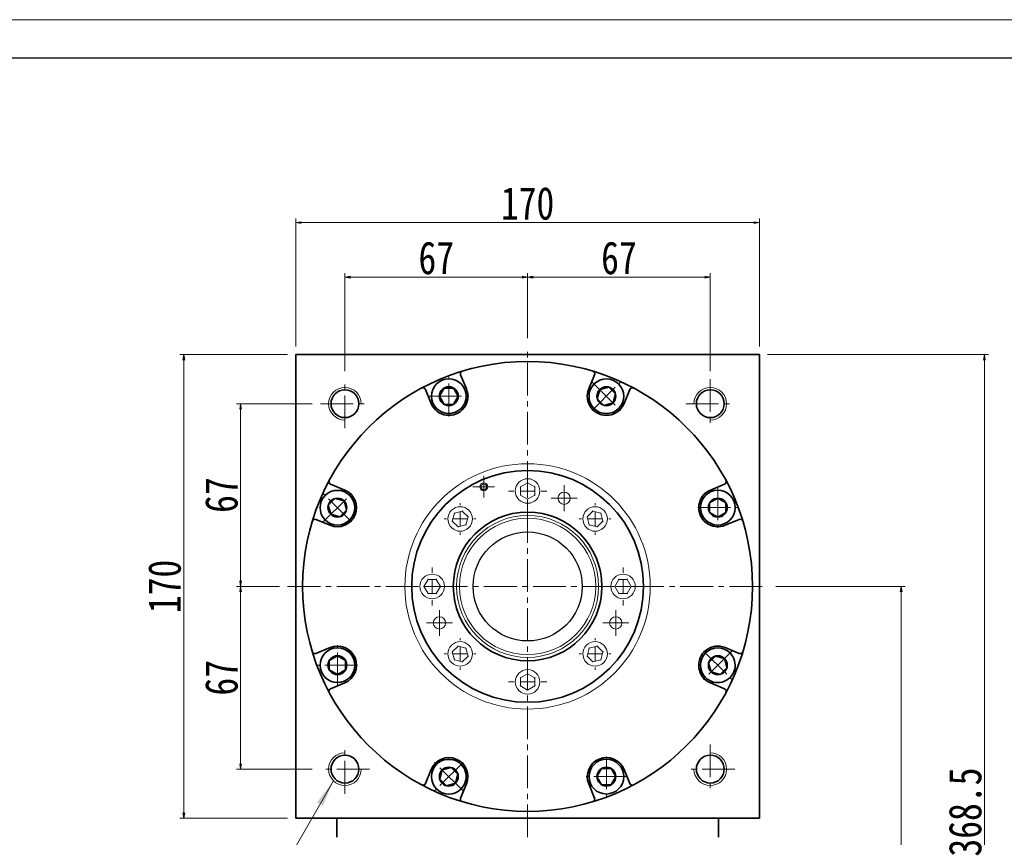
# Model space of a CAD drawing. Header units: millimetres. Extents: x -1266 to -76, y 40 to 877.
# Tile 7 of 8: x -659 to -298, y 577 to 877. Entities that reach past the tile are written whole.
import ezdxf

# ---------------------------------------------------------------- set-up
doc = ezdxf.new("R2010")
doc.units = ezdxf.units.MM
doc.set_wipeout_variables(frame=1)
doc.linetypes.add('点画线', pattern=[18, 12, -2, 2, -2])
for name, color, linetype, lineweight in [('中心线层', 1, '点画线', 18), ('图框_外框线', 7, 'Continuous', 18), ('尺寸线层', 3, 'Continuous', 18), ('粗实线层', 7, 'Continuous', 35)]:
    doc.layers.add(name, color=color, linetype=linetype, lineweight=lineweight)
doc.styles.add('宋体', font='SimSun.ttf', dxfattribs={"width": 0.8})
doc.styles.add('标准', font='SimSun.ttf', dxfattribs={"width": 0.667})
doc.dimstyles.new('A水平标注$0', dxfattribs={"dimtxt": 3.5, "dimasz": 2, "dimexe": 1.5, "dimexo": 3, "dimgap": 1.1, "dimtad": 1, "dimtoh": 1, "dimdec": 4, "dimdsep": 46, "dimtxsty": '宋体', "dimblk": 'OPEN', "dimcen": 3, "dimclrd": 3, "dimclre": 3, "dimclrt": 6, "dimadec": 0, "dimazin": 0, "dimtm": 1e-09, "dimtfac": 1, "dimtdec": 4, "dimtix": 1, "dimtmove": 0, "dimatfit": 3, "dimldrblk": 'OPEN', "dimfxl": 0, "dimlwd": 13, "dimlwe": 13, "dimarcsym": 0})

# ---------------------------------------------------------------- blocks, each defined once
blk = doc.blocks.new('_Open')
at = {"color": 0, "linetype": 'ByBlock', "lineweight": -2}
for p, q in [((-1, 0.17), (0, 0)), ((-1, -0.17), (0, 0)), ((0, 0), (-1, 0))]:
    blk.add_line(p, q, dxfattribs=at)
blk = doc.blocks.new('*D99')
at = {"layer": 'Defpoints', "color": 0, "transparency": 16777216}
for p in [(-387.41, 802.16), (-557.41, 753.74), (-387.41, 753.74)]:
    blk.add_point(p, dxfattribs=at)
at = {"layer": '尺寸线层', "color": 3, "lineweight": 13, "transparency": 16777216}
for p, q in [((-557.41, 756.74), (-557.41, 803.66)), ((-555.41, 802.16), (-389.41, 802.16)), ((-387.41, 756.74), (-387.41, 803.66))]:
    blk.add_line(p, q, dxfattribs=at)
at = {"layer": '尺寸线层', "color": 3, "lineweight": 13, "transparency": 16777216, "xscale": 2, "yscale": 2, "zscale": 2, "rotation": 180}
blk.add_blockref('_Open', (-557.41, 802.16), dxfattribs=at)
at = {"layer": '尺寸线层', "color": 3, "lineweight": 13, "transparency": 16777216, "xscale": 2, "yscale": 2, "zscale": 2}
blk.add_blockref('_Open', (-387.41, 802.16), dxfattribs=at)
at = {"layer": '尺寸线层', "color": 6, "transparency": 16777216, "insert": (-472.41, 809.16), "char_height": 12, "attachment_point": 5, "style": '宋体'}
blk.add_mtext('170', dxfattribs=at)
blk = doc.blocks.new('*D100')
at = {"layer": 'Defpoints', "color": 0, "transparency": 16777216}
for p in [(-387.41, 753.74), (-407.91, 385.24), (-304.89, 385.24)]:
    blk.add_point(p, dxfattribs=at)
at = {"layer": '尺寸线层', "color": 3, "lineweight": 13, "transparency": 16777216}
for p, q in [((-384.41, 753.74), (-303.39, 753.74)), ((-304.89, 751.74), (-304.89, 387.24)), ((-404.91, 385.24), (-303.39, 385.24))]:
    blk.add_line(p, q, dxfattribs=at)
at = {"layer": '尺寸线层', "color": 3, "lineweight": 13, "transparency": 16777216, "xscale": 2, "yscale": 2, "zscale": 2}
for p, rotation in [((-304.89, 753.74), 90), ((-304.89, 385.24), 270)]:
    blk.add_blockref('_Open', p, dxfattribs=dict(at, rotation=rotation))
at = {"layer": '尺寸线层', "color": 6, "transparency": 16777216, "insert": (-311.89, 585.99), "char_height": 12, "attachment_point": 5, "rotation": 90, "style": '宋体'}
blk.add_mtext('368.5', dxfattribs=at)
blk = doc.blocks.new('*D101')
at = {"layer": 'Defpoints', "color": 0, "transparency": 16777216}
for p in [(-384.41, 668.74), (-407.91, 385.24), (-335.38, 385.24)]:
    blk.add_point(p, dxfattribs=at)
at = {"layer": '尺寸线层', "color": 3, "lineweight": 13, "transparency": 16777216}
for p, q in [((-381.41, 668.74), (-333.88, 668.74)), ((-335.38, 666.74), (-335.38, 387.24)), ((-404.91, 385.24), (-333.88, 385.24))]:
    blk.add_line(p, q, dxfattribs=at)
at = {"layer": '尺寸线层', "color": 3, "lineweight": 13, "transparency": 16777216, "xscale": 2, "yscale": 2, "zscale": 2}
for p, rotation in [((-335.38, 668.74), 90), ((-335.38, 385.24), 270)]:
    blk.add_blockref('_Open', p, dxfattribs=dict(at, rotation=rotation))
at = {"layer": '尺寸线层', "color": 6, "transparency": 16777216, "insert": (-342.38, 543.49), "char_height": 12, "attachment_point": 5, "rotation": 90, "style": '宋体'}
blk.add_mtext('283.5', dxfattribs=at)
blk = doc.blocks.new('*D102')
at = {"layer": 'Defpoints', "color": 0, "transparency": 16777216}
for p in [(-472.41, 782.17), (-472.41, 756.74), (-539.41, 744.74)]:
    blk.add_point(p, dxfattribs=at)
at = {"layer": '尺寸线层', "color": 3, "lineweight": 13, "transparency": 16777216}
for p, q in [((-539.41, 747.74), (-539.41, 783.67)), ((-472.41, 759.74), (-472.41, 783.67)), ((-537.41, 782.17), (-474.41, 782.17))]:
    blk.add_line(p, q, dxfattribs=at)
at = {"layer": '尺寸线层', "color": 3, "lineweight": 13, "transparency": 16777216, "xscale": 2, "yscale": 2, "zscale": 2, "rotation": 180}
blk.add_blockref('_Open', (-539.41, 782.17), dxfattribs=at)
at = {"layer": '尺寸线层', "color": 3, "lineweight": 13, "transparency": 16777216, "xscale": 2, "yscale": 2, "zscale": 2}
blk.add_blockref('_Open', (-472.41, 782.17), dxfattribs=at)
at = {"layer": '尺寸线层', "color": 6, "transparency": 16777216, "insert": (-505.91, 789.17), "char_height": 12, "attachment_point": 5, "style": '宋体'}
blk.add_mtext('67', dxfattribs=at)
blk = doc.blocks.new('*D103')
at = {"layer": 'Defpoints', "color": 0, "transparency": 16777216}
for p in [(-405.41, 782.17), (-472.41, 756.74), (-405.41, 744.74)]:
    blk.add_point(p, dxfattribs=at)
at = {"layer": '尺寸线层', "color": 3, "lineweight": 13, "transparency": 16777216}
for p, q in [((-472.41, 759.74), (-472.41, 783.67)), ((-405.41, 747.74), (-405.41, 783.67)), ((-470.41, 782.17), (-407.41, 782.17))]:
    blk.add_line(p, q, dxfattribs=at)
at = {"layer": '尺寸线层', "color": 3, "lineweight": 13, "transparency": 16777216, "xscale": 2, "yscale": 2, "zscale": 2, "rotation": 180}
blk.add_blockref('_Open', (-472.41, 782.17), dxfattribs=at)
at = {"layer": '尺寸线层', "color": 3, "lineweight": 13, "transparency": 16777216, "xscale": 2, "yscale": 2, "zscale": 2}
blk.add_blockref('_Open', (-405.41, 782.17), dxfattribs=at)
at = {"layer": '尺寸线层', "color": 6, "transparency": 16777216, "insert": (-438.91, 789.17), "char_height": 12, "attachment_point": 5, "style": '宋体'}
blk.add_mtext('67', dxfattribs=at)
blk = doc.blocks.new('*D104')
at = {"layer": 'Defpoints', "color": 0, "transparency": 16777216}
for p in [(-548.41, 735.74), (-577.65, 668.74), (-560.41, 668.74)]:
    blk.add_point(p, dxfattribs=at)
at = {"layer": '尺寸线层', "color": 3, "lineweight": 13, "transparency": 16777216}
for p, q in [((-551.41, 735.74), (-579.15, 735.74)), ((-577.65, 733.74), (-577.65, 670.74)), ((-563.41, 668.74), (-579.15, 668.74))]:
    blk.add_line(p, q, dxfattribs=at)
at = {"layer": '尺寸线层', "color": 3, "lineweight": 13, "transparency": 16777216, "xscale": 2, "yscale": 2, "zscale": 2}
for p, rotation in [((-577.65, 735.74), 90), ((-577.65, 668.74), 270)]:
    blk.add_blockref('_Open', p, dxfattribs=dict(at, rotation=rotation))
at = {"layer": '尺寸线层', "color": 6, "transparency": 16777216, "insert": (-584.65, 702.24), "char_height": 12, "attachment_point": 5, "rotation": 90, "style": '宋体'}
blk.add_mtext('67', dxfattribs=at)
blk = doc.blocks.new('*D105')
at = {"layer": 'Defpoints', "color": 0, "transparency": 16777216}
for p in [(-560.41, 668.74), (-577.65, 601.74), (-548.41, 601.74)]:
    blk.add_point(p, dxfattribs=at)
at = {"layer": '尺寸线层', "color": 3, "lineweight": 13, "transparency": 16777216}
for p, q in [((-563.41, 668.74), (-579.15, 668.74)), ((-577.65, 666.74), (-577.65, 603.74)), ((-551.41, 601.74), (-579.15, 601.74))]:
    blk.add_line(p, q, dxfattribs=at)
at = {"layer": '尺寸线层', "color": 3, "lineweight": 13, "transparency": 16777216, "xscale": 2, "yscale": 2, "zscale": 2}
for p, rotation in [((-577.65, 668.74), 90), ((-577.65, 601.74), 270)]:
    blk.add_blockref('_Open', p, dxfattribs=dict(at, rotation=rotation))
at = {"layer": '尺寸线层', "color": 6, "transparency": 16777216, "insert": (-584.65, 635.24), "char_height": 12, "attachment_point": 5, "rotation": 90, "style": '宋体'}
blk.add_mtext('67', dxfattribs=at)
blk = doc.blocks.new('*D106')
at = {"layer": 'Defpoints', "color": 0, "transparency": 16777216}
for p in [(-557.41, 753.74), (-598.51, 583.74), (-557.41, 583.74)]:
    blk.add_point(p, dxfattribs=at)
at = {"layer": '尺寸线层', "color": 3, "lineweight": 13, "transparency": 16777216}
for p, q in [((-560.41, 753.74), (-600.01, 753.74)), ((-598.51, 751.74), (-598.51, 585.74)), ((-560.41, 583.74), (-600.01, 583.74))]:
    blk.add_line(p, q, dxfattribs=at)
at = {"layer": '尺寸线层', "color": 3, "lineweight": 13, "transparency": 16777216, "xscale": 2, "yscale": 2, "zscale": 2}
for p, rotation in [((-598.51, 753.74), 90), ((-598.51, 583.74), 270)]:
    blk.add_blockref('_Open', p, dxfattribs=dict(at, rotation=rotation))
at = {"layer": '尺寸线层', "color": 6, "transparency": 16777216, "insert": (-605.51, 668.74), "char_height": 12, "attachment_point": 5, "rotation": 90, "style": '宋体'}
blk.add_mtext('170', dxfattribs=at)
blk = doc.blocks.new('*X53')
at = {"layer": '中心线层', "linetype": '点画线', "lineweight": 18}
for p, q in [((0, -7.37), (0, 7.37)), ((-7.37, 0), (7.37, 0))]:
    blk.add_line(p, q, dxfattribs=at)
at = {"layer": '粗实线层'}
for p, q in [((-3.46, 0), (-1.73, 3)), ((-3.46, 0), (-1.73, -3)), ((-1.73, 3), (1.73, 3)), ((3.46, 0), (1.73, 3)), ((3.46, 0), (1.73, 3)), ((3.46, 0), (1.73, -3)), ((-1.73, -3), (1.73, -3))]:
    blk.add_line(p, q, dxfattribs=at)
blk.add_circle((0, 0), 3.46, dxfattribs=at)
for start, end in [(0, 180), (180, 360)]:
    blk.add_arc((0, 0), 6.37, start, end, dxfattribs=at)
blk = doc.blocks.new('*X54')
at = {"layer": '尺寸线层', "linetype": 'Continuous'}
blk.add_hatch(color=0, dxfattribs=at).paths.add_polyline_path([(39.19, 56.94), (35.35, 47.73), (33.2, 48.96)], flags=0)
at = {"layer": '尺寸线层', "color": 0, "linetype": 'Continuous'}
blk.add_line((39.19, 56.94), (6.6, 0), dxfattribs=at)
at = {"layer": '尺寸线层', "color": 0}
for p, q in [((0, 22.12), (-29.39, 22.12)), ((0, 0), (0, 22.12)), ((0, 0), (-29.39, 0)), ((6.6, 0), (0, 0))]:
    blk.add_line(p, q, dxfattribs=at)
at = {"layer": '尺寸线层', "color": 0, "insert": (-4.95, 1.98), "char_height": 9.9, "width": 48.8791, "attachment_point": 9, "line_spacing_factor": 1.15057, "style": '标准'}
blk.add_mtext('\\T1.1;4-M12\\P5个面', dxfattribs=at)
blk = doc.blocks.new('SW_CENTERMARKSYMBOL_1')
at = {"color": 0, "linetype": 'Continuous', "lineweight": 0}
for p, q in [((0, 5), (0, 7)), ((-5, 0), (-7, 0)), ((0, 0), (-2.5, 0)), ((0, 0), (0, 2.5)), ((0, 0), (0, -2.5)), ((0, 0), (2.5, 0)), ((5, 0), (7, 0)), ((0, -5), (0, -7))]:
    blk.add_line(p, q, dxfattribs=at)
blk = doc.blocks.new('SW_CENTERMARKSYMBOL_2')
at = {"color": 0, "linetype": 'Continuous', "lineweight": 0}
for p, q in [((0, 5), (0, 5.8)), ((-5, 0), (-5.8, 0)), ((0, 0), (-2.5, 0)), ((0, 0), (0, 2.5)), ((0, 0), (0, -2.5)), ((0, 0), (2.5, 0)), ((5, 0), (5.8, 0)), ((0, -5), (0, -5.8))]:
    blk.add_line(p, q, dxfattribs=at)
blk = doc.blocks.new('SW_CENTERMARKSYMBOL_3')
at = {"color": 0, "linetype": 'Continuous', "lineweight": 0}
for p, q in [((0, 5), (0, 7)), ((-5, 0), (-7, 0)), ((0, 0), (-2.5, 0)), ((0, 0), (0, 2.5)), ((0, 0), (0, -2.5)), ((0, 0), (2.5, 0)), ((5, 0), (7, 0)), ((0, -5), (0, -7))]:
    blk.add_line(p, q, dxfattribs=at)
blk = doc.blocks.new('SW_CENTERMARKSYMBOL_4')
at = {"color": 0, "linetype": 'Continuous', "lineweight": 0}
for p, q in [((0, 5), (0, 5.8)), ((-5, 0), (-5.8, 0)), ((0, 0), (-2.5, 0)), ((0, 0), (0, 2.5)), ((0, 0), (0, -2.5)), ((0, 0), (2.5, 0)), ((5, 0), (5.8, 0)), ((0, -5), (0, -5.8))]:
    blk.add_line(p, q, dxfattribs=at)
blk = doc.blocks.new('SW_CENTERMARKSYMBOL_5')
at = {"color": 0, "linetype": 'Continuous', "lineweight": 0}
for p, q in [((0, 5), (0, 7)), ((-5, 0), (-7, 0)), ((0, 0), (-2.5, 0)), ((0, 0), (0, 2.5)), ((0, 0), (0, -2.5)), ((0, 0), (2.5, 0)), ((5, 0), (7, 0)), ((0, -5), (0, -7))]:
    blk.add_line(p, q, dxfattribs=at)
blk = doc.blocks.new('SW_CENTERMARKSYMBOL_6')
at = {"color": 0, "linetype": 'Continuous', "lineweight": 0}
for p, q in [((0, 5), (0, 5.8)), ((-5, 0), (-5.8, 0)), ((0, 0), (-2.5, 0)), ((0, 0), (0, 2.5)), ((0, 0), (0, -2.5)), ((0, 0), (2.5, 0)), ((5, 0), (5.8, 0)), ((0, -5), (0, -5.8))]:
    blk.add_line(p, q, dxfattribs=at)
blk = doc.blocks.new('SW_CENTERMARKSYMBOL_7')
at = {"color": 0, "linetype": 'Continuous', "lineweight": 0}
for p, q in [((0, 5), (0, 7)), ((-5, 0), (-7, 0)), ((0, 0), (-2.5, 0)), ((0, 0), (0, 2.5)), ((0, 0), (0, -2.5)), ((0, 0), (2.5, 0)), ((5, 0), (7, 0)), ((0, -5), (0, -7))]:
    blk.add_line(p, q, dxfattribs=at)
blk = doc.blocks.new('SW_CENTERMARKSYMBOL_8')
at = {"color": 0, "linetype": 'Continuous', "lineweight": 0}
for p, q in [((0, 5), (0, 5.8)), ((-5, 0), (-5.8, 0)), ((0, 0), (-2.5, 0)), ((0, 0), (0, 2.5)), ((0, 0), (0, -2.5)), ((0, 0), (2.5, 0)), ((5, 0), (5.8, 0)), ((0, -5), (0, -5.8))]:
    blk.add_line(p, q, dxfattribs=at)
blk = doc.blocks.new('SW_CENTERMARKSYMBOL_9')
at = {"color": 0, "linetype": 'Continuous', "lineweight": 0}
for p, q in [((0, 2.5), (0, 3.96)), ((-2.5, 0), (-3.96, 0)), ((0, 0), (-2.5, 0)), ((0, 0), (0, 2.5)), ((0, 0), (0, -2.5)), ((0, 0), (2.5, 0)), ((2.5, 0), (3.96, 0)), ((0, -2.5), (0, -3.96))]:
    blk.add_line(p, q, dxfattribs=at)
blk = doc.blocks.new('SW_CENTERMARKSYMBOL_10')
at = {"color": 0, "linetype": 'Continuous', "lineweight": 0}
for p, q in [((0, 2.5), (0, 4.75)), ((-2.5, 0), (-4.75, 0)), ((0, 0), (-2.5, 0)), ((0, 0), (0, 2.5)), ((0, 0), (0, -2.5)), ((0, 0), (2.5, 0)), ((2.5, 0), (4.75, 0)), ((0, -2.5), (0, -4.75))]:
    blk.add_line(p, q, dxfattribs=at)
blk = doc.blocks.new('SW_CENTERMARKSYMBOL_11')
at = {"color": 0, "linetype": 'Continuous', "lineweight": 0}
for p, q in [((0, 2.5), (0, 4.75)), ((-2.5, 0), (-4.75, 0)), ((0, 0), (-2.5, 0)), ((0, 0), (0, 2.5)), ((0, 0), (0, -2.5)), ((0, 0), (2.5, 0)), ((2.5, 0), (4.75, 0)), ((0, -2.5), (0, -4.75))]:
    blk.add_line(p, q, dxfattribs=at)
blk = doc.blocks.new('SW_CENTERMARKSYMBOL_12')
at = {"color": 0, "linetype": 'Continuous', "lineweight": 0}
for p, q in [((0, 2.5), (0, 4.75)), ((-2.5, 0), (-4.75, 0)), ((0, 0), (-2.5, 0)), ((0, 0), (0, 2.5)), ((0, 0), (0, -2.5)), ((0, 0), (2.5, 0)), ((2.5, 0), (4.75, 0)), ((0, -2.5), (0, -4.75))]:
    blk.add_line(p, q, dxfattribs=at)

msp = doc.modelspace()

# ---------------------------------------------------------------- linework, layer by layer
at = {"color": 7, "linetype": 'Continuous', "lineweight": 15}
for p, q in [((-475.0035, 705.2384), (-475.1535, 705.325)), ((-472.40542, 706.7384), (-475.0035, 705.2384)), ((-475.0035, 705.2384), (-475.0035, 702.2384)), ((-475.0035, 705.2384), (-474.8535, 705.1518)), ((-472.40542, 706.91161), (-472.40542, 706.7384)), ((-469.80734, 705.2384), (-472.40542, 706.7384)), ((-472.40542, 706.5652), (-472.40542, 706.7384)), ((-469.95734, 705.1518), (-469.80734, 705.2384)), ((-469.65734, 705.325), (-469.80734, 705.2384)), ((-469.80734, 702.2384), (-469.80734, 705.2384)), ((-475.1535, 702.1518), (-475.0035, 702.2384)), ((-474.8535, 702.325), (-475.0035, 702.2384)), ((-475.0035, 702.2384), (-472.40542, 700.7384)), ((-472.40542, 700.7384), (-469.80734, 702.2384)), ((-472.40542, 700.91161), (-472.40542, 700.7384)), ((-472.40542, 700.5652), (-472.40542, 700.7384)), ((-469.95734, 702.325), (-469.80734, 702.2384)), ((-469.65734, 702.1518), (-469.80734, 702.2384)), ((-499.27548, 695.60846), (-500.05193, 692.71068)), ((-499.39795, 695.73093), (-499.27548, 695.60846)), ((-496.3777, 696.38492), (-499.27548, 695.60846)), ((-499.153, 695.48599), (-499.27548, 695.60846)), ((-496.42253, 696.21761), (-496.3777, 696.38492)), ((-496.33287, 696.55222), (-496.3777, 696.38492)), ((-494.25638, 694.2636), (-496.3777, 696.38492)), ((-495.03284, 691.36582), (-494.25638, 694.2636)), ((-494.42368, 694.21877), (-494.25638, 694.2636)), ((-494.08908, 694.30843), (-494.25638, 694.2636)), ((-450.72176, 694.30843), (-450.55446, 694.2636)), ((-448.43314, 696.38492), (-450.55446, 694.2636)), ((-450.55446, 694.2636), (-449.778, 691.36582)), ((-450.38716, 694.21877), (-450.55446, 694.2636)), ((-448.43314, 696.38492), (-448.47797, 696.55222)), ((-445.53536, 695.60846), (-448.43314, 696.38492)), ((-448.43314, 696.38492), (-448.38831, 696.21761)), ((-445.65784, 695.48599), (-445.53536, 695.60846)), ((-445.41289, 695.73093), (-445.53536, 695.60846)), ((-444.7589, 692.71068), (-445.53536, 695.60846)), ((-500.05193, 692.71068), (-500.21924, 692.66585)), ((-500.05193, 692.71068), (-499.88463, 692.75551)), ((-500.05193, 692.71068), (-497.93061, 690.58936)), ((-497.97544, 690.42206), (-497.93061, 690.58936)), ((-497.93061, 690.58936), (-495.03284, 691.36582)), ((-497.88578, 690.75667), (-497.93061, 690.58936)), ((-495.15531, 691.48829), (-495.03284, 691.36582)), ((-494.91036, 691.24334), (-495.03284, 691.36582)), ((-449.90048, 691.24334), (-449.778, 691.36582)), ((-449.65553, 691.48829), (-449.778, 691.36582)), ((-449.778, 691.36582), (-446.88022, 690.58936)), ((-446.92505, 690.75667), (-446.88022, 690.58936)), ((-446.88022, 690.58936), (-444.7589, 692.71068)), ((-446.8354, 690.42206), (-446.88022, 690.58936)), ((-444.92621, 692.75551), (-444.7589, 692.71068)), ((-444.5916, 692.66585), (-444.7589, 692.71068)), ((-510.57862, 668.7384), (-510.40542, 668.7384)), ((-508.90542, 671.33648), (-510.40542, 668.7384)), ((-510.40542, 668.7384), (-508.90542, 666.14033)), ((-510.23221, 668.7384), (-510.40542, 668.7384)), ((-508.99202, 671.48648), (-508.90542, 671.33648)), ((-505.90542, 671.33648), (-508.90542, 671.33648)), ((-508.81882, 671.18648), (-508.90542, 671.33648)), ((-505.99202, 671.18648), (-505.90542, 671.33648)), ((-505.81882, 671.48648), (-505.90542, 671.33648)), ((-504.40542, 668.7384), (-505.90542, 671.33648)), ((-505.90542, 666.14033), (-504.40542, 668.7384)), ((-504.57862, 668.7384), (-504.40542, 668.7384)), ((-504.23221, 668.7384), (-504.40542, 668.7384)), ((-440.57862, 668.7384), (-440.40542, 668.7384)), ((-438.90542, 671.33648), (-440.40542, 668.7384)), ((-440.40542, 668.7384), (-438.90542, 666.14033)), ((-440.23221, 668.7384), (-440.40542, 668.7384)), ((-438.99202, 671.48648), (-438.90542, 671.33648)), ((-435.90542, 671.33648), (-438.90542, 671.33648)), ((-438.81882, 671.18648), (-438.90542, 671.33648)), ((-435.90542, 671.33648), (-435.99202, 671.18648)), ((-435.90542, 671.33648), (-435.81882, 671.48648)), ((-434.40542, 668.7384), (-435.90542, 671.33648)), ((-435.90542, 666.14033), (-434.40542, 668.7384)), ((-434.57862, 668.7384), (-434.40542, 668.7384)), ((-434.23221, 668.7384), (-434.40542, 668.7384)), ((-508.90542, 666.14033), (-508.99202, 665.99033)), ((-508.90542, 666.14033), (-508.81882, 666.29033)), ((-508.90542, 666.14033), (-505.90542, 666.14033)), ((-505.99202, 666.29033), (-505.90542, 666.14033)), ((-505.81882, 665.99033), (-505.90542, 666.14033)), ((-438.99202, 665.99033), (-438.90542, 666.14033)), ((-438.81882, 666.29033), (-438.90542, 666.14033)), ((-438.90542, 666.14033), (-435.90542, 666.14033)), ((-435.99202, 666.29033), (-435.90542, 666.14033)), ((-435.81882, 665.99033), (-435.90542, 666.14033)), ((-497.93061, 646.88744), (-500.05193, 644.76612)), ((-497.97544, 647.05475), (-497.93061, 646.88744)), ((-495.03284, 646.11098), (-497.93061, 646.88744)), ((-497.88578, 646.72014), (-497.93061, 646.88744)), ((-446.88022, 646.88744), (-449.778, 646.11098)), ((-446.92505, 646.72014), (-446.88022, 646.88744)), ((-446.8354, 647.05475), (-446.88022, 646.88744)), ((-444.7589, 644.76612), (-446.88022, 646.88744)), ((-500.21924, 644.81095), (-500.05193, 644.76612)), ((-500.05193, 644.76612), (-499.27548, 641.86834)), ((-499.88463, 644.72129), (-500.05193, 644.76612)), ((-496.3777, 641.09189), (-494.25638, 643.21321)), ((-495.15531, 645.98851), (-495.03284, 646.11098)), ((-494.91036, 646.23346), (-495.03284, 646.11098)), ((-494.25638, 643.21321), (-495.03284, 646.11098)), ((-494.42368, 643.25804), (-494.25638, 643.21321)), ((-494.08908, 643.16838), (-494.25638, 643.21321)), ((-450.72176, 643.16838), (-450.55446, 643.21321)), ((-449.778, 646.11098), (-450.55446, 643.21321)), ((-450.38716, 643.25804), (-450.55446, 643.21321)), ((-450.55446, 643.21321), (-448.43314, 641.09189)), ((-449.90048, 646.23346), (-449.778, 646.11098)), ((-449.65553, 645.98851), (-449.778, 646.11098)), ((-445.53536, 641.86834), (-444.7589, 644.76612)), ((-444.7589, 644.76612), (-444.92621, 644.72129)), ((-444.7589, 644.76612), (-444.5916, 644.81095)), ((-499.39795, 641.74587), (-499.27548, 641.86834)), ((-499.153, 641.99082), (-499.27548, 641.86834)), ((-499.27548, 641.86834), (-496.3777, 641.09189)), ((-496.3777, 641.09189), (-496.42253, 641.25919)), ((-496.3777, 641.09189), (-496.33287, 640.92458)), ((-448.47797, 640.92458), (-448.43314, 641.09189)), ((-448.43314, 641.09189), (-445.53536, 641.86834)), ((-448.38831, 641.25919), (-448.43314, 641.09189)), ((-445.65784, 641.99082), (-445.53536, 641.86834)), ((-445.41289, 641.74587), (-445.53536, 641.86834)), ((-472.40542, 636.7384), (-475.0035, 635.2384)), ((-472.40542, 636.91161), (-472.40542, 636.7384)), ((-469.80734, 635.2384), (-472.40542, 636.7384)), ((-472.40542, 636.5652), (-472.40542, 636.7384)), ((-475.1535, 635.325), (-475.0035, 635.2384)), ((-475.1535, 632.1518), (-475.0035, 632.2384)), ((-475.0035, 635.2384), (-475.0035, 632.2384)), ((-474.8535, 635.1518), (-475.0035, 635.2384)), ((-474.8535, 632.325), (-475.0035, 632.2384)), ((-475.0035, 632.2384), (-472.40542, 630.7384)), ((-472.40542, 630.7384), (-469.80734, 632.2384)), ((-469.95734, 635.1518), (-469.80734, 635.2384)), ((-469.80734, 632.2384), (-469.95734, 632.325)), ((-469.65734, 635.325), (-469.80734, 635.2384)), ((-469.80734, 632.2384), (-469.80734, 635.2384)), ((-469.80734, 632.2384), (-469.65734, 632.1518)), ((-472.40542, 630.91161), (-472.40542, 630.7384)), ((-472.40542, 630.5652), (-472.40542, 630.7384))]:
    msp.add_line(p, q, dxfattribs=at)
for centre, radius in [((-472.40542, 668.7384), 45), ((-472.40542, 703.7384), 4.5), ((-488.49348, 705.29459), 1.45796), ((-488.49348, 705.29459), 1.03886), ((-459.0115, 701.07419), 2.25), ((-472.40542, 668.7384), 25), ((-507.40542, 668.7384), 4.5), ((-437.40542, 668.7384), 4.5), ((-504.7412, 655.34448), 2.25), ((-440.06964, 655.34448), 2.25), ((-472.40542, 633.7384), 4.5)]:
    msp.add_circle(centre, radius, dxfattribs=at)
msp.add_circle((-472.40542, 668.7384), 20)
for centre, radius, start, end in [((-497.15416, 693.48714), 4.5, 45, 225), ((-447.65668, 693.48714), 4.5, 315, 135), ((-497.15416, 693.48714), 4.5, 225, 45), ((-472.40542, 668.7384), 26.02876, 90.0010597, 180), ((-472.40542, 668.7384), 26.03104, 270, 90), ((-447.65668, 693.48714), 4.5, 135, 315), ((-472.40542, 668.7384), 26.02876, 180, 269.9989015), ((-497.15416, 643.98966), 4.5, 135, 315), ((-497.15416, 643.98966), 4.5, 315, 135), ((-447.65668, 643.98966), 4.5, 45, 225), ((-447.65668, 643.98966), 4.5, 225, 45)]:
    msp.add_arc(centre, radius, start, end, dxfattribs=at)
at = {"layer": '中心线层'}
for p, q in [((-472.40542, 576.7384), (-472.40542, 756.7384)), ((-539.40542, 726.7384), (-539.40542, 744.7384)), ((-405.40542, 744.7384), (-405.40542, 726.7384)), ((-548.40542, 735.7384), (-530.40542, 735.7384)), ((-414.40542, 735.7384), (-396.40542, 735.7384)), ((-560.40542, 668.7384), (-384.40542, 668.7384)), ((-539.40542, 592.7384), (-539.40542, 610.7384)), ((-405.40542, 610.7384), (-405.40542, 592.7384)), ((-530.40542, 601.7384), (-548.40542, 601.7384)), ((-396.40542, 601.7384), (-414.40542, 601.7384))]:
    msp.add_line(p, q, dxfattribs=at)
at = {"layer": '图框_外框线', "color": 3}
msp.add_lwpolyline([(-1259.29061, 39.93088), (-76.14492, 39.93088), (-76.14492, 876.5839), (-1259.29061, 876.5839)], close=True, dxfattribs=at)
at = {"layer": '图框_外框线', "color": 3, "lineweight": 25}
msp.add_lwpolyline([(-1188.86527, 54.01594), (-90.22999, 54.01594), (-90.22999, 862.49883), (-1188.86527, 862.49883)], close=True, dxfattribs=at)
at = {"layer": '粗实线层'}
for p, q in [((-557.40542, 583.7384), (-557.40542, 753.7384)), ((-557.40542, 753.7384), (-387.40542, 753.7384)), ((-387.40542, 583.7384), (-387.40542, 753.7384)), ((-542.40542, 576.7384), (-542.40542, 583.7384)), ((-402.40542, 576.7384), (-402.40542, 583.7384))]:
    msp.add_line(p, q, dxfattribs=at)
msp.add_lwpolyline([(-387.40542, 583.7384), (-557.40542, 583.7384)], dxfattribs=at)
for centre, radius in [((-472.40542, 668.7384), 82.5), ((-539.40542, 735.7384), 5.1), ((-405.40542, 735.7384), 5.1), ((-472.40542, 668.7384), 42.5), ((-472.40542, 668.7384), 27.25), ((-539.40542, 601.7384), 5.1), ((-405.40542, 601.7384), 5.1)]:
    msp.add_circle(centre, radius, dxfattribs=at)
at = {"layer": '粗实线层', "lineweight": 18}
for centre, start, end in [((-539.40542, 735.7384), 0, 270), ((-405.40542, 735.7384), 270, 180), ((-539.40542, 601.7384), 90, 360), ((-405.40542, 601.7384), 180, 90)]:
    msp.add_arc(centre, 6, start, end, dxfattribs=at)
at = {"layer": '粗实线层'}
for centre, start, end in [((-510.83453, 740.60949), 22.4999781, 118.1332478), ((-433.9763, 740.60949), 61.8667522, 157.5000219), ((-544.27651, 707.16752), 151.8667522, 247.5000219), ((-400.53433, 707.16752), 292.4999781, 28.1332478), ((-544.27651, 630.30929), 112.4999781, 208.1332478), ((-400.53433, 630.30929), 331.8667522, 67.5000219), ((-510.83453, 596.86731), 241.8667522, 337.5000219), ((-433.9763, 596.86731), 202.4999781, 298.1332478)]:
    msp.add_arc(centre, 1, start, end, dxfattribs=at)

# ---------------------------------------------------------------- block references
at = {"color": 7, "linetype": 'Continuous', "lineweight": 0}
for name, p in [('SW_CENTERMARKSYMBOL_9', (-488.49348, 705.29459)), ('SW_CENTERMARKSYMBOL_1', (-472.40542, 703.7384)), ('SW_CENTERMARKSYMBOL_10', (-459.0115, 701.07419)), ('SW_CENTERMARKSYMBOL_2', (-497.15416, 693.48714)), ('SW_CENTERMARKSYMBOL_8', (-447.65668, 693.48714)), ('SW_CENTERMARKSYMBOL_3', (-507.40542, 668.7384)), ('SW_CENTERMARKSYMBOL_7', (-437.40542, 668.7384)), ('SW_CENTERMARKSYMBOL_11', (-504.7412, 655.34448)), ('SW_CENTERMARKSYMBOL_12', (-440.06964, 655.34448)), ('SW_CENTERMARKSYMBOL_4', (-497.15416, 643.98966)), ('SW_CENTERMARKSYMBOL_6', (-447.65668, 643.98966)), ('SW_CENTERMARKSYMBOL_5', (-472.40542, 633.7384))]:
    msp.add_blockref(name, p, dxfattribs=at)
at = {"layer": '尺寸线层'}
msp.add_blockref('*X54', (-582.83817, 540.5561), dxfattribs=at)

# ---------------------------------------------------------------- dimensions: what is measured, and where the dimension line sits
for base, p1, p2, picture, middle in [((-387.40542, 802.16122), (-557.40542, 753.7384), (-387.40542, 753.7384), '*D99', (-472.40542, 802.16122)), ((-472.40542, 782.17227), (-539.40542, 744.7384), (-472.40542, 756.7384), '*D102', (-505.90542, 782.17227)), ((-405.40542, 782.17227), (-472.40542, 756.7384), (-405.40542, 744.7384), '*D103', (-438.90542, 782.17227))]:
    dim = msp.add_linear_dim(base=base, p1=p1, p2=p2, dimstyle='A水平标注$0', override={"dimtxt": 12, "dimgap": 1, "dimtfill": 0}, dxfattribs=at)
    dim.commit()
    dim.dimension.update_dxf_attribs({"geometry": picture, "text_midpoint": middle, "dimtype": 160})
for base, p1, p2, picture, middle in [((-598.51433, 583.7384), (-557.40542, 753.7384), (-557.40542, 583.7384), '*D106', (-598.51433, 668.7384)), ((-304.89047, 385.23839), (-387.40542, 753.7384), (-407.90542, 385.23839), '*D100', (-304.89047, 585.9884)), ((-577.64687, 668.7384), (-548.40542, 735.7384), (-560.40542, 668.7384), '*D104', (-577.64687, 702.2384)), ((-577.64687, 601.7384), (-560.40542, 668.7384), (-548.40542, 601.7384), '*D105', (-577.64687, 635.2384)), ((-335.38247, 385.23839), (-384.40542, 668.7384), (-407.90542, 385.23839), '*D101', (-335.38247, 543.4884))]:
    dim = msp.add_linear_dim(base=base, p1=p1, p2=p2, angle=270, dimstyle='A水平标注$0', override={"dimtxt": 12, "dimgap": 1, "dimtfill": 0}, dxfattribs=at)
    dim.commit()
    dim.dimension.update_dxf_attribs({"geometry": picture, "text_midpoint": middle, "dimtype": 160})

# ---------------------------------------------------------------- next in the draw order: wipeouts: each hides what was drawn before it
for points in [[(-494.93302, 738.49131), (-495.01369, 739.50146), (-495.01369, 739.50146), (-495.54379, 741.21198), (-496.52937, 742.70714), (-497.89242, 743.86859), (-499.52505, 744.60439), (-501.29802, 744.85631), (-501.29802, 744.85631), (-503.07099, 744.60439), (-504.70361, 743.86859), (-506.06667, 742.70714), (-507.05225, 741.21198), (-507.58235, 739.50146), (-507.58235, 739.50146), (-507.66302, 738.49131), (-507.66302, 738.49131), (-507.44614, 736.84392), (-506.81027, 735.30881), (-505.79875, 733.99057), (-504.48052, 732.97905), (-502.9454, 732.34319), (-501.29802, 732.12631), (-501.29802, 732.12631), (-499.33112, 732.43783), (-497.55676, 733.34191), (-496.14862, 734.75005), (-495.24454, 736.52441)], [(-439.01209, 733.99057), (-438.35484, 734.7619), (-438.35484, 734.7619), (-437.52016, 736.34625), (-437.15983, 738.1004), (-437.30239, 739.8855), (-437.93654, 741.56023), (-439.01209, 742.99204), (-439.01209, 742.99204), (-440.44389, 744.06759), (-442.11863, 744.70174), (-443.90372, 744.84429), (-445.65787, 744.48397), (-447.24223, 743.64928), (-447.24223, 743.64928), (-448.01355, 742.99204), (-448.01355, 742.99204), (-449.02507, 741.67381), (-449.66094, 740.13869), (-449.87782, 738.49131), (-449.66094, 736.84392), (-449.02507, 735.30881), (-448.01355, 733.99057), (-448.01355, 733.99057), (-446.40247, 732.82005), (-444.50853, 732.20467), (-442.51711, 732.20467), (-440.62317, 732.82005)], [(-537.65759, 702.13174), (-538.42891, 702.78898), (-538.42891, 702.78898), (-540.01327, 703.62366), (-541.76742, 703.98399), (-543.55251, 703.84143), (-545.22725, 703.20728), (-546.65906, 702.13174), (-546.65906, 702.13174), (-547.73461, 700.69993), (-548.36875, 699.02519), (-548.51131, 697.2401), (-548.15098, 695.48595), (-547.3163, 693.90159), (-547.3163, 693.90159), (-546.65906, 693.13027), (-546.65906, 693.13027), (-545.34082, 692.11875), (-543.80571, 691.48288), (-542.15832, 691.266), (-540.51094, 691.48288), (-538.97582, 692.11875), (-537.65759, 693.13027), (-537.65759, 693.13027), (-536.48707, 694.74135), (-535.87169, 696.6353), (-535.87169, 698.62671), (-536.48707, 700.52065)], [(-402.65251, 691.266), (-401.64236, 691.34667), (-401.64236, 691.34667), (-399.93185, 691.87677), (-398.43668, 692.86235), (-397.27523, 694.22541), (-396.53943, 695.85803), (-396.28751, 697.631), (-396.28751, 697.631), (-396.53943, 699.40397), (-397.27523, 701.0366), (-398.43668, 702.39965), (-399.93185, 703.38523), (-401.64236, 703.91533), (-401.64236, 703.91533), (-402.65251, 703.996), (-402.65251, 703.996), (-404.2999, 703.77912), (-405.83501, 703.14325), (-407.15325, 702.13174), (-408.16477, 700.8135), (-408.80063, 699.27838), (-409.01751, 697.631), (-409.01751, 697.631), (-408.70599, 695.66411), (-407.80191, 693.88975), (-406.39377, 692.48161), (-404.61941, 691.57753)], [(-542.15832, 646.2108), (-543.16847, 646.13013), (-543.16847, 646.13013), (-544.87899, 645.60003), (-546.37415, 644.61445), (-547.5356, 643.2514), (-548.27141, 641.61877), (-548.52332, 639.8458), (-548.52332, 639.8458), (-548.27141, 638.07283), (-547.5356, 636.44021), (-546.37415, 635.07715), (-544.87899, 634.09157), (-543.16847, 633.56147), (-543.16847, 633.56147), (-542.15832, 633.4808), (-542.15832, 633.4808), (-540.51094, 633.69768), (-538.97582, 634.33355), (-537.65759, 635.34507), (-536.64607, 636.6633), (-536.01021, 638.19842), (-535.79332, 639.8458), (-535.79332, 639.8458), (-536.10485, 641.8127), (-537.00893, 643.58706), (-538.41707, 644.9952), (-540.19143, 645.89928)], [(-407.15325, 635.34507), (-406.38192, 634.68783), (-406.38192, 634.68783), (-404.79757, 633.85314), (-403.04342, 633.49282), (-401.25832, 633.63537), (-399.58359, 634.26952), (-398.15178, 635.34507), (-398.15178, 635.34507), (-397.07623, 636.77688), (-396.44208, 638.45161), (-396.29953, 640.2367), (-396.65985, 641.99086), (-397.49454, 643.57521), (-397.49454, 643.57521), (-398.15178, 644.34654), (-398.15178, 644.34654), (-399.47001, 645.35805), (-401.00513, 645.99392), (-402.65251, 646.2108), (-404.2999, 645.99392), (-405.83501, 645.35805), (-407.15325, 644.34654), (-407.15325, 644.34654), (-408.32377, 642.73545), (-408.93915, 640.84151), (-408.93915, 638.8501), (-408.32377, 636.95615)], [(-505.79875, 603.48623), (-506.456, 602.71491), (-506.456, 602.71491), (-507.29068, 601.13055), (-507.651, 599.3764), (-507.50845, 597.59131), (-506.8743, 595.91657), (-505.79875, 594.48476), (-505.79875, 594.48476), (-504.36694, 593.40922), (-502.69221, 592.77507), (-500.90712, 592.63251), (-499.15296, 592.99284), (-497.56861, 593.82752), (-497.56861, 593.82752), (-496.79728, 594.48476), (-496.79728, 594.48476), (-495.78577, 595.803), (-495.1499, 597.33811), (-494.93302, 598.9855), (-495.1499, 600.63288), (-495.78577, 602.168), (-496.79728, 603.48623), (-496.79728, 603.48623), (-498.40837, 604.65675), (-500.30231, 605.27213), (-502.29372, 605.27213), (-504.18767, 604.65675)], [(-449.87782, 598.9855), (-449.79715, 597.97535), (-449.79715, 597.97535), (-449.26705, 596.26483), (-448.28147, 594.76967), (-446.91842, 593.60822), (-445.28579, 592.87241), (-443.51282, 592.6205), (-443.51282, 592.6205), (-441.73985, 592.87241), (-440.10722, 593.60822), (-438.74417, 594.76967), (-437.75859, 596.26483), (-437.22849, 597.97535), (-437.22849, 597.97535), (-437.14782, 598.9855), (-437.14782, 598.9855), (-437.3647, 600.63288), (-438.00057, 602.168), (-439.01209, 603.48623), (-440.33032, 604.49775), (-441.86544, 605.13362), (-443.51282, 605.3505), (-443.51282, 605.3505), (-445.47971, 605.03897), (-447.25407, 604.13489), (-448.66221, 602.72675), (-449.56629, 600.95239)]]:
    msp.add_wipeout(points).dxf.layer = '粗实线层'

# ---------------------------------------------------------------- next in the draw order: linework, layer by layer
at = {"layer": '粗实线层'}
for p, q in [((-494.83086, 741.17009), (-496.97634, 746.34974)), ((-449.97998, 741.17009), (-447.8345, 746.34974)), ((-507.76517, 735.81252), (-509.91066, 740.99217)), ((-437.04566, 735.81252), (-434.90018, 740.99217)), ((-539.47954, 704.09816), (-544.65919, 706.24364)), ((-405.3313, 704.09816), (-400.15165, 706.24364)), ((-544.83711, 691.16384), (-550.01676, 693.30933)), ((-399.97373, 691.16384), (-394.79408, 693.30933)), ((-544.83711, 646.31296), (-550.01676, 644.16748)), ((-399.97373, 646.31296), (-394.79408, 644.16748)), ((-539.47954, 633.37865), (-544.65919, 631.23316)), ((-405.3313, 633.37865), (-400.15165, 631.23316)), ((-507.76517, 601.66428), (-509.91066, 596.48463)), ((-437.04566, 601.66428), (-434.90018, 596.48463)), ((-494.83086, 596.30671), (-496.97634, 591.12706)), ((-449.97998, 596.30671), (-447.8345, 591.12706))]:
    msp.add_line(p, q, dxfattribs=at)
for centre, radius, start, end in [((-496.05246, 746.73242), 1, 106.8667522, 202.5000219), ((-448.75837, 746.73242), 1, 337.4999781, 73.1332478), ((-501.29802, 738.49131), 7, 202.5, 22.5), ((-443.51282, 738.49131), 7, 157.5, 337.5), ((-542.15832, 697.631), 7, 247.5, 67.5), ((-402.65251, 697.631), 7, 112.5, 292.5), ((-550.39944, 692.38545), 1, 67.4999781, 163.1332478), ((-394.4114, 692.38545), 1, 16.8667522, 112.5000219), ((-542.15832, 639.8458), 7, 292.5, 112.5), ((-402.65251, 639.8458), 7, 67.5, 247.5), ((-550.39944, 645.09136), 1, 196.8667522, 292.5000219), ((-394.4114, 645.09136), 1, 247.4999781, 343.1332478), ((-501.29802, 598.9855), 7, 337.5, 157.5), ((-443.51282, 598.9855), 7, 22.5, 202.5), ((-496.05246, 590.74438), 1, 157.4999781, 253.1332478), ((-448.75837, 590.74438), 1, 286.8667522, 22.5000219)]:
    msp.add_arc(centre, radius, start, end, dxfattribs=at)

# ---------------------------------------------------------------- next in the draw order: block references
for p, rotation in [((-443.51282, 738.49131), 315.0000000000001), ((-542.15832, 697.631), 45.00000000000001), ((-402.65251, 697.631), 270), ((-402.65251, 639.8458), 224.9999999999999), ((-542.15832, 639.8458), 90), ((-501.29802, 598.9855), 135.0000000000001), ((-443.51282, 598.9855), 180)]:
    msp.add_blockref('*X53', p, dxfattribs=dict(at, rotation=rotation))
msp.add_blockref('*X53', (-501.29802, 738.49131), dxfattribs=at)

doc.saveas('drawing.dxf')
